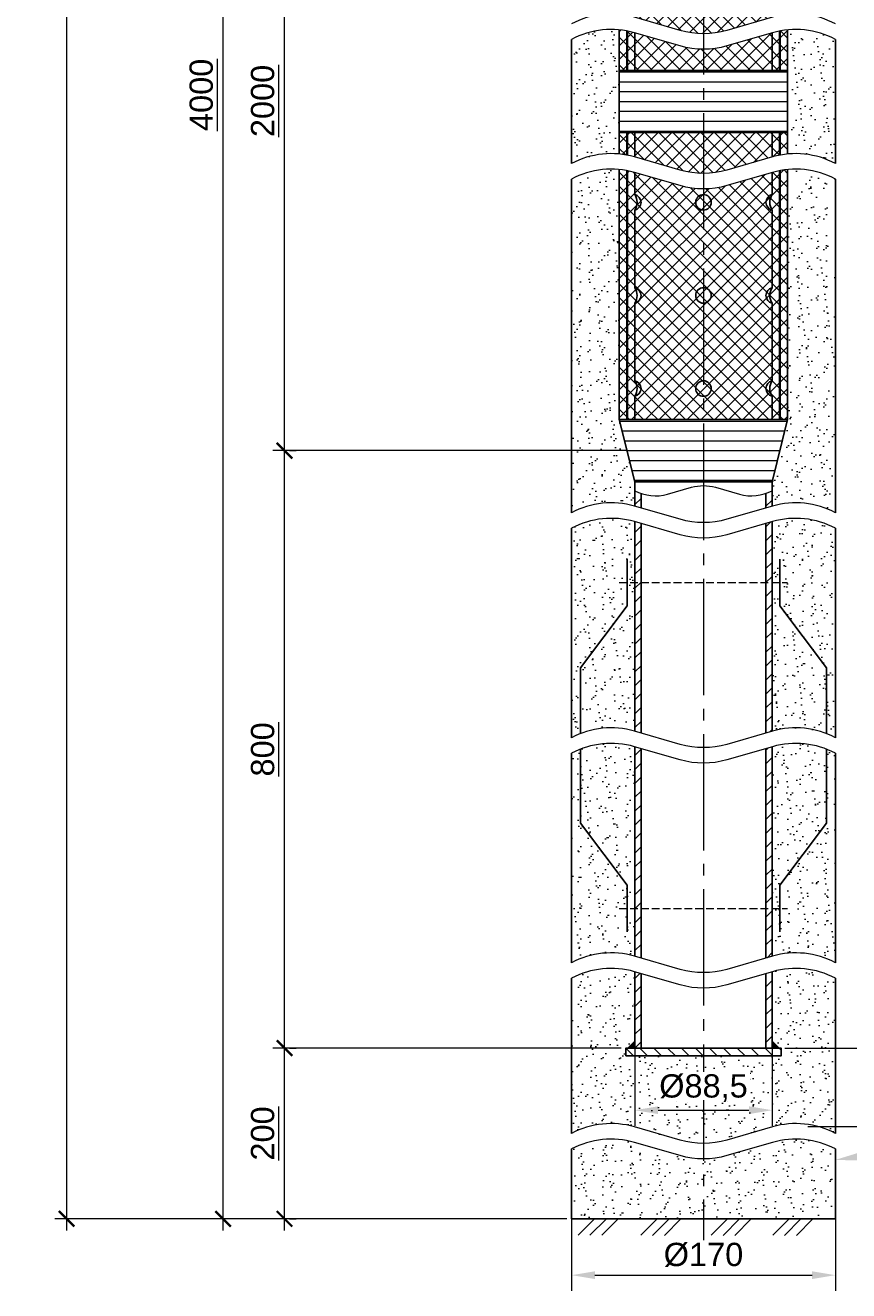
# Model space of a CAD drawing. Header units: millimetres. Extents: x 15422 to 23145, y 7709 to 14779.
# Tile 1 of 12: x 18801 to 19332, y 7709 to 8524. Entities that reach past the tile are written whole.
import ezdxf
from ezdxf import colors
from ezdxf.entities.mleader import LeaderData, LeaderLine
from ezdxf.math import Vec2, Vec3

# ---------------------------------------------------------------- set-up
doc = ezdxf.new("R2010")
doc.units = ezdxf.units.MM
doc.linetypes.add('Штриховая_ГОСТ', pattern=[7, 5, -2])
doc.linetypes.add('Штрихпунктирная_ГОСТ', pattern=[20, 15, -1.75, 1.5, -1.75])
for name, color, linetype, lineweight in [('Выноски', 2, 'Continuous', 9), ('Грунт коренной', 33, 'Грунт_естественный_ГОСТ1', 13), ('ГТО-2 Маскировка', 9, 'Continuous', 13), ('ГТО-2 Обрыв криволинейный', 254, 'Continuous', 13), ('Линия основная', 4, 'Continuous', 25), ('Оси', 1, 'Штрихпунктирная_ГОСТ', 13), ('Размеры', 2, 'Continuous', 9), ('сварка', 142, 'Continuous', 20), ('Штриховая линия', 7, 'Штриховая_ГОСТ', 13), ('Штриховка', 251, 'Continuous', 9)]:
    doc.layers.add(name, color=color, linetype=linetype, lineweight=lineweight)
doc.styles.add('ГТО-2', font='arial.ttf')
doc.styles.add('КИА', font='arial.ttf')
doc.linetypes.add('Грунт_естественный_ГОСТ1', pattern='A,1.4142,[2,Форма_КИА.shx,S=2.1213,R=0,X=1.77,Y=0],1.4142,[2,Форма_КИА.shx,S=2.1213,R=0,X=1.77,Y=0],1.4142,[2,Форма_КИА.shx,S=2.1213,R=0,X=1.77,Y=0],1.4142', length=5.6568)
doc.linetypes.add('Грунт_естественный_ГОСТ2', pattern='A,2.56066,[130,ltypeshp,S=1.5,R=45,X=0,Y=-1.06066],1.5,[130,ltypeshp,S=1.5,R=45,X=0,Y=-1.06066],1.5,[130,ltypeshp,S=1.5,R=45,X=0,Y=-1.06066],0.43934', length=6)
doc.dimstyles.new('ГТО-2 КИА стрелки', dxfattribs={"dimtxt": 3, "dimasz": 3, "dimexe": 2, "dimexo": 0, "dimgap": 1, "dimtad": 1, "dimzin": 9, "dimtxsty": 'ГТО-2', "dimcen": 5, "dimdle": 2, "dimclrd": 256, "dimclre": 256, "dimclrt": 256, "dimadec": 0, "dimazin": 0, "dimtfac": 1, "dimtmove": 0, "dimatfit": 3, "dimfxl": 1, "dimtfill": 1, "dimlwd": -1, "dimlwe": -1, "dimarcsym": 2})
doc.dimstyles.new('КИА', dxfattribs={"dimtxt": 3, "dimasz": 2, "dimexe": 1.5, "dimexo": 0, "dimgap": 1, "dimtad": 1, "dimdec": 0, "dimzin": 9, "dimtxsty": 'КИА', "dimblk": 'ARCHTICK', "dimcen": 3, "dimdle": 1.5, "dimclrd": 256, "dimclre": 256, "dimclrt": 256, "dimadec": 0, "dimazin": 0, "dimtfac": 1, "dimtdec": 0, "dimtmove": 0, "dimatfit": 3, "dimfxl": 1, "dimtfill": 1, "dimlwd": -1, "dimlwe": -1, "dimarcsym": 2})
pattern_1 = [(127.5, (-1e-11, -157.413), (-12.235331, -0.400008), [0, -9.652, 0, -10.795, 0, -10.31875]), (97.5, (-1e-11, -157.413), (-17.920628, 11.238082), [0, -5.207, 0, -8.6995, 0, -3.33375]), (57.5, (-1e-11, -165.223), (-0.0359296, 19.774809), [0, -3.175, 0, -11.43, 0, -14.9225]), (47.5, (-1e-11, -165.223), (-5.573233, 19.088911), [0, -1.5875, 0, -7.493, 0, -8.5725])]
pattern_2 = [(45, (-1e-11, -157.413), (-4.490128, 4.490128), [])]

# ---------------------------------------------------------------- blocks, each defined once
blk = doc.blocks.new('_ArchTick')
at = {"color": 0, "linetype": 'ByBlock', "const_width": 0.15}
blk.add_lwpolyline([(-0.5, -0.5), (0.5, 0.5)], dxfattribs=at)
blk = doc.blocks.new('*D7')
at = {"layer": 'Defpoints', "color": 0, "transparency": 16777216}
for p in [(18967.95, 7864.87), (19187.95, 7864.87), (18967.95, 7754.87)]:
    blk.add_point(p, dxfattribs=at)
at = {"layer": 'Размеры', "transparency": 16777216}
for p, q in [((18967.95, 7747.37), (18967.95, 7872.37)), ((19184.8, 7864.87), (18960.45, 7864.87)), ((18971.1, 7754.87), (18975.45, 7754.87))]:
    blk.add_line(p, q, dxfattribs=at)
at = {"layer": 'Размеры', "transparency": 16777216, "xscale": 10, "yscale": 10, "zscale": 10}
for p, rotation in [((18967.95, 7864.87), 90), ((18967.95, 7754.87), 270)]:
    blk.add_blockref('_ArchTick', p, dxfattribs=dict(at, rotation=rotation))
at = {"layer": 'Размеры', "transparency": 16777216, "insert": (18953.92, 7809.87), "char_height": 15, "attachment_point": 5, "rotation": 90, "style": 'КИА', "bg_fill": 3, "box_fill_scale": 1.1, "bg_fill_color": 256, "bg_fill_true_color": 13158600, "bg_fill_transparency": 0}
blk.add_mtext('{\\L200}', dxfattribs=at)
blk = doc.blocks.new('*D8')
at = {"layer": 'Defpoints', "color": 0, "transparency": 16777216}
for p in [(18967.95, 8249.87), (19237.95, 8249.87), (18967.95, 7864.87)]:
    blk.add_point(p, dxfattribs=at)
at = {"layer": 'Размеры', "transparency": 16777216}
for p, q in [((18967.95, 7857.37), (18967.95, 8257.37)), ((19234.8, 8249.87), (18960.45, 8249.87)), ((18971.1, 7864.87), (18975.45, 7864.87))]:
    blk.add_line(p, q, dxfattribs=at)
at = {"layer": 'Размеры', "transparency": 16777216, "xscale": 10, "yscale": 10, "zscale": 10}
for p, rotation in [((18967.95, 8249.87), 90), ((18967.95, 7864.87), 270)]:
    blk.add_blockref('_ArchTick', p, dxfattribs=dict(at, rotation=rotation))
at = {"layer": 'Размеры', "transparency": 16777216, "insert": (18953.92, 8057.37), "char_height": 15, "attachment_point": 5, "rotation": 90, "style": 'КИА', "bg_fill": 3, "box_fill_scale": 1.1, "bg_fill_color": 256, "bg_fill_true_color": 13158600, "bg_fill_transparency": 0}
blk.add_mtext('{\\L800}', dxfattribs=at)
blk = doc.blocks.new('*D9')
at = {"layer": 'Defpoints', "color": 0, "transparency": 16777216}
for p in [(18967.95, 8700.56), (19188.24, 8700.56), (18967.95, 8249.87)]:
    blk.add_point(p, dxfattribs=at)
at = {"layer": 'Размеры', "transparency": 16777216}
for p, q in [((19185.09, 8700.56), (18960.45, 8700.56)), ((18967.95, 8242.37), (18967.95, 8708.06)), ((18971.1, 8249.87), (18975.45, 8249.87))]:
    blk.add_line(p, q, dxfattribs=at)
at = {"layer": 'Размеры', "transparency": 16777216, "xscale": 10, "yscale": 10, "zscale": 10}
for p, rotation in [((18967.95, 8700.56), 90), ((18967.95, 8249.87), 270)]:
    blk.add_blockref('_ArchTick', p, dxfattribs=dict(at, rotation=rotation))
at = {"layer": 'Размеры', "transparency": 16777216, "insert": (18953.92, 8475.21), "char_height": 15, "attachment_point": 5, "rotation": 90, "style": 'КИА', "bg_fill": 3, "box_fill_scale": 1.1, "bg_fill_color": 256, "bg_fill_true_color": 13158600, "bg_fill_transparency": 0}
blk.add_mtext('{\\L2000}', dxfattribs=at)
blk = doc.blocks.new('*D12')
at = {"layer": 'Defpoints', "color": 0, "transparency": 16777216}
for p in [(18928.39, 9203.4), (19152.95, 9203.4), (19152.95, 7754.87)]:
    blk.add_point(p, dxfattribs=at)
at = {"layer": 'Размеры', "transparency": 16777216}
for p, q in [((18928.39, 7747.37), (18928.39, 9210.9)), ((19149.8, 9203.4), (18920.89, 9203.4)), ((19149.8, 7754.87), (18920.89, 7754.87))]:
    blk.add_line(p, q, dxfattribs=at)
at = {"layer": 'Размеры', "transparency": 16777216, "xscale": 10, "yscale": 10, "zscale": 10}
for p, rotation in [((18928.39, 9203.4), 90), ((18928.39, 7754.87), 270)]:
    blk.add_blockref('_ArchTick', p, dxfattribs=dict(at, rotation=rotation))
at = {"layer": 'Размеры', "transparency": 16777216, "insert": (18914.36, 8479.14), "char_height": 15, "attachment_point": 5, "rotation": 90, "style": 'КИА', "bg_fill": 3, "box_fill_scale": 1.1, "bg_fill_color": 256, "bg_fill_true_color": 13158600, "bg_fill_transparency": 0}
blk.add_mtext('{\\L4000}', dxfattribs=at)
blk = doc.blocks.new('*D14')
at = {"layer": 'Defpoints', "color": 0, "transparency": 16777216}
for p in [(18967.35, 9740.03), (18827.52, 7754.87), (18928.39, 7754.87)]:
    blk.add_point(p, dxfattribs=at)
at = {"layer": 'Размеры', "transparency": 16777216}
for p, q in [((18827.52, 9747.53), (18827.52, 7747.37)), ((18964.2, 9740.03), (18820.02, 9740.03)), ((18925.24, 7754.87), (18820.02, 7754.87))]:
    blk.add_line(p, q, dxfattribs=at)
at = {"layer": 'Размеры', "transparency": 16777216, "xscale": 10, "yscale": 10, "zscale": 10}
for p, rotation in [((18827.52, 9740.03), 90), ((18827.52, 7754.87), 270)]:
    blk.add_blockref('_ArchTick', p, dxfattribs=dict(at, rotation=rotation))
at = {"layer": 'Размеры', "transparency": 16777216, "insert": (18815.02, 8915.54), "char_height": 15, "attachment_point": 5, "rotation": 90, "style": 'КИА', "bg_fill": 3, "box_fill_scale": 1.1, "bg_fill_color": 256, "bg_fill_true_color": 13158600, "bg_fill_transparency": 0}
blk.add_mtext('H{\\H0.7x;\\S^ скв;}', dxfattribs=at)
blk = doc.blocks.new('*D15')
at = {"layer": 'Defpoints', "color": 0, "transparency": 16777216}
for p in [(19287.2, 8807.64), (19287.2, 7864.87), (19415.45, 7864.87)]:
    blk.add_point(p, dxfattribs=at)
at = {"layer": 'Размеры', "transparency": 16777216}
for p, q in [((19415.45, 8815.14), (19415.45, 7857.37)), ((19290.35, 8807.64), (19422.95, 8807.64)), ((19290.35, 7864.87), (19422.95, 7864.87))]:
    blk.add_line(p, q, dxfattribs=at)
at = {"layer": 'Размеры', "transparency": 16777216, "xscale": 10, "yscale": 10, "zscale": 10}
for p, rotation in [((19415.45, 8807.64), 90), ((19415.45, 7864.87), 270)]:
    blk.add_blockref('_ArchTick', p, dxfattribs=dict(at, rotation=rotation))
at = {"layer": 'Размеры', "transparency": 16777216, "insert": (19400.61, 8336.25), "char_height": 15, "attachment_point": 5, "rotation": 90, "style": 'КИА', "bg_fill": 3, "box_fill_scale": 1.1, "bg_fill_color": 256, "bg_fill_true_color": 13158600, "bg_fill_transparency": 0}
blk.add_mtext('{\\L3000} (фильтровая часть)', dxfattribs=at)
blk = doc.blocks.new('PSK_Svarka')
blk.add_solid([(0, 0), (-0.707107, 0.707107), (0.707107, 0.707107)])
blk = doc.blocks.new('*U5')
at = {"layer": 'ГТО-2 Обрыв криволинейный'}
blk.add_lwpolyline([(34, 0, 0.195164), (25.89, 0.85), (20.01, -0.85, -0.141435), (13.99, -0.85), (8.11, 0.85, 0.195164), (0, 0)], format="xyb", dxfattribs=at)
blk = doc.blocks.new('*U24')
at = {"layer": 'ГТО-2 Обрыв криволинейный'}
blk.add_lwpolyline([(-17.7, 0, 0.195164), (-13.48, -0.44), (-10.41, 0.44, -0.141435), (-7.29, 0.44), (-4.22, -0.44, 0.195164), (0, 0)], format="xyb", dxfattribs=at)
blk = doc.blocks.new('*D25')
at = {"layer": 'Defpoints', "color": 0, "transparency": 16777216}
for p in [(19193.7, 7864.87), (19282.2, 7864.87), (19282.2, 7824.87)]:
    blk.add_point(p, dxfattribs=at)
at = {"layer": 'Размеры', "transparency": 16777216}
for p, q in [((19193.7, 7864.87), (19193.7, 7814.87)), ((19282.2, 7864.87), (19282.2, 7814.87)), ((19208.7, 7824.87), (19267.2, 7824.87))]:
    blk.add_line(p, q, dxfattribs=at)
for points in [[(19208.7, 7827.37), (19208.7, 7822.37), (19193.7, 7824.87)], [(19267.2, 7827.37), (19267.2, 7822.37), (19282.2, 7824.87)]]:
    blk.add_solid(points, dxfattribs=at)
at = {"layer": 'Размеры', "transparency": 16777216, "insert": (19237.95, 7839.13), "char_height": 15, "attachment_point": 5, "style": 'ГТО-2', "bg_fill": 3, "box_fill_scale": 1.1, "bg_fill_color": 256, "bg_fill_true_color": 13158600, "bg_fill_transparency": 0}
blk.add_mtext('%%C88,5', dxfattribs=at)
blk = doc.blocks.new('*D26')
at = {"layer": 'Defpoints', "color": 0, "transparency": 16777216}
for p in [(19152.95, 7754.87), (19322.95, 7754.87), (19322.95, 7718.56)]:
    blk.add_point(p, dxfattribs=at)
at = {"layer": 'Размеры', "color": 7, "transparency": 16777216}
for p, q in [((19152.95, 7754.87), (19152.95, 7708.56)), ((19322.95, 7754.87), (19322.95, 7708.56)), ((19167.95, 7718.56), (19307.95, 7718.56))]:
    blk.add_line(p, q, dxfattribs=at)
for points in [[(19167.95, 7721.06), (19167.95, 7716.06), (19152.95, 7718.56)], [(19307.95, 7721.06), (19307.95, 7716.06), (19322.95, 7718.56)]]:
    blk.add_solid(points, dxfattribs=at)
at = {"layer": 'Размеры', "color": 7, "transparency": 16777216, "insert": (19237.95, 7731.64), "char_height": 15, "attachment_point": 5, "style": 'ГТО-2', "bg_fill": 3, "box_fill_scale": 1.1, "bg_fill_color": 256, "bg_fill_true_color": 13158600, "bg_fill_transparency": 0}
blk.add_mtext('%%C170', dxfattribs=at)

msp = doc.modelspace()

# ---------------------------------------------------------------- hatches: boundary and pattern name
at = {"layer": 'Штриховка'}
h = msp.add_hatch(dxfattribs=at)
h.set_pattern_fill('ANSI31', color=256, scale=2)
h.paths.add_polyline_path([(19278.1963468, 8375.535026, 0.0387528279), (19282.1963468, 8377.2854073), (19282.1963468, 8371.4707564), (19278.1963468, 8370.3161773)])
h = msp.add_hatch(dxfattribs=at)
h.set_pattern_fill('ANSI31', color=256, scale=2)
h.set_pattern_definition([(45, (19280.223, 8216.054), (-4.49, 4.49), [])])
edge = h.paths.add_edge_path()
edge.add_arc((19268.9213468, 8248.9484305), 28.209375, 289.195435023, 298.0724869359)
edge.add_line((19282.1963468, 8224.0578055), (19282.1963468, 8214.0578055))
edge.add_line((19282.1963468, 8214.0578055), (19278.1963468, 8212.9032264))
edge.add_line((19278.1963468, 8212.9032264), (19278.1963468, 8222.3074243))
h = msp.add_hatch(dxfattribs=at)
h.set_pattern_fill('ANSI31', color=256, scale=2)
h.set_pattern_definition(pattern_2)
h.paths.add_polyline_path([(19282.1963468, 8204.0578055), (19278.1963468, 8202.9032264), (19278.1963468, 8067.9032264), (19282.1963468, 8069.0578055)])
h = msp.add_hatch(dxfattribs=at)
h.set_pattern_fill('ANSI31', color=256, scale=2)
h.set_pattern_definition(pattern_2)
h.paths.add_polyline_path([(19282.1963468, 8059.0578055), (19278.1963468, 8057.9032264), (19278.1963468, 7922.9032264), (19282.1963468, 7924.0578055)])
h = msp.add_hatch(dxfattribs=at)
h.set_pattern_fill('ANSI31', color=256, scale=2)
h.set_pattern_definition(pattern_2)
h.paths.add_polyline_path([(19282.1963468, 7909.8724564), (19282.1963468, 7914.0578055), (19278.1963468, 7912.9032264), (19278.1963468, 7909.8724564), (19278.1963468, 7864.8724564), (19282.1963468, 7864.8724564)])

# ---------------------------------------------------------------- linework, layer by layer
msp.add_circle((19237.9463468, 8474.8724564), 5)
for centre, start, end in [((19192.5713468, 8474.8724564), 282.6803834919, 77.3196165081), ((19283.3213468, 8474.8724564), 102.6803834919, 257.3196165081)]:
    msp.add_arc(centre, 5.125, start, end)
at = {"layer": 'Грунт коренной', "linetype": 'Грунт_естественный_ГОСТ2', "ltscale": 5}
for p, q in [((19322.9463468, 7754.8724564), (19322.9463468, 7799.8724564)), ((19208.0919028, 7754.8724564), (19197.5272613, 7744.2750635)), ((19215.7411773, 7754.8320457), (19205.1765358, 7744.2346528)), ((19223.3499541, 7754.8320457), (19212.7853126, 7744.2346528)), ((19253.4623304, 7754.8724564), (19242.8976889, 7744.2750635)), ((19261.1116049, 7754.8320457), (19250.5469634, 7744.2346528)), ((19268.7203817, 7754.8320457), (19258.1557402, 7744.2346528)), ((19293.1325341, 7754.8724564), (19282.5678926, 7744.2750635)), ((19300.7818086, 7754.8320457), (19290.2171672, 7744.2346528)), ((19308.3905854, 7754.8320457), (19297.825944, 7744.2346528))]:
    msp.add_line(p, q, dxfattribs=at)
at = {"layer": 'Линия основная', "lineweight": 35}
msp.add_line((19188.6963468, 8440.2691911), (19188.6963468, 8520.2691911), dxfattribs=at)
at = {"layer": 'Линия основная'}
for p, q in [((19193.6963468, 8439.0578055), (19193.6963468, 8519.0578055)), ((19282.1963468, 8439.0578055), (19282.1963468, 8519.0578055)), ((19193.6963468, 8414.8724564), (19193.6963468, 8429.0578055)), ((19282.1963468, 8414.8724564), (19282.1963468, 8429.0578055)), ((19193.6963468, 8354.8724564), (19193.6963468, 8404.8724564)), ((19282.1963468, 8354.8724564), (19282.1963468, 8404.8724564)), ((19193.6963468, 8294.8724564), (19193.6963468, 8344.8724564)), ((19282.1963468, 8294.8724564), (19282.1963468, 8344.8724564)), ((19282.1963468, 8214.0578055), (19282.1963468, 8284.8724564)), ((19278.1963468, 8212.9032264), (19278.1963468, 8222.3074243)), ((19278.1963468, 8067.9032264), (19278.1963468, 8202.9032264)), ((19282.1963468, 8069.0578055), (19282.1963468, 8204.0578055)), ((19278.1963468, 7922.9032264), (19278.1963468, 8057.9032264)), ((19282.1963468, 7924.0578055), (19282.1963468, 8059.0578055)), ((19278.1963468, 7909.8724564), (19278.1963468, 7912.9032264)), ((19278.1963468, 7864.8724564), (19278.1963468, 7909.8724564)), ((19282.1963468, 7909.8724564), (19282.1963468, 7914.0578055)), ((19282.1963468, 7864.8724564), (19282.1963468, 7909.8724564)), ((19322.9463468, 7754.8724564), (19322.9463468, 7799.8724564))]:
    msp.add_line(p, q, dxfattribs=at)
msp.add_lwpolyline([(19183.6963468, 8520.9925315), (19183.6963468, 8440.9925315)], dxfattribs=at)
for centre in [(19237.9463468, 8409.8724564), (19237.9463468, 8349.8724564), (19237.9463468, 8289.8724564)]:
    msp.add_circle(centre, 5, dxfattribs=at)
for centre, radius, start, end in [((19192.5713468, 8409.8724564), 5.125, 282.6803834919, 77.3196165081), ((19186.1130135, 8409.8724564), 9.0833333, 326.6015115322, 33.3984884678), ((19283.3213468, 8409.8724564), 5.125, 102.6803834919, 257.3196165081), ((19289.7796801, 8409.8724564), 9.0833333, 146.6015115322, 213.398488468), ((19192.5713468, 8349.8724564), 5.125, 282.6803834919, 77.3196165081), ((19186.1130135, 8349.8724564), 9.0833333, 326.6015115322, 33.3984884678), ((19283.3213468, 8349.8724564), 5.125, 102.6803834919, 257.3196165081), ((19289.7796801, 8349.8724564), 9.0833333, 146.6015115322, 213.398488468), ((19192.5713468, 8289.8724564), 5.125, 282.6803834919, 77.3196165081), ((19186.1130135, 8289.8724564), 9.0833333, 326.6015115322, 33.3984884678), ((19283.3213468, 8289.8724564), 5.125, 102.6803834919, 257.3196165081), ((19289.7796801, 8289.8724564), 9.0833333, 146.6015115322, 213.398488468)]:
    msp.add_arc(centre, radius, start, end, dxfattribs=at)

# ---------------------------------------------------------------- dimensions: what is measured, and where the dimension line sits
at = {"layer": 'Размеры'}
for base, p1, p2, text, picture, middle in [((19415.4463468, 7864.8724564), (19287.1963468, 8807.6360484), (19287.1963484, 7864.8724564), '{\\L3000} (фильтровая часть)', '*D15', (19400.6134682, 8336.2542524)), ((18967.9463468, 8249.8724564), (18967.9463468, 7864.8724564), (19237.9463468, 8249.8724564), '{\\L800}', '*D8', (18953.915651, 8057.3724564))]:
    dim = msp.add_linear_dim(base=base, p1=p1, p2=p2, angle=90, text=text, dimstyle='КИА', override={"dimexo": 0.63}, dxfattribs=at)
    dim.commit()
    dim.dimension.update_dxf_attribs({"geometry": picture, "text_midpoint": middle})

# ---------------------------------------------------------------- leaders
at = {"layer": 'Выноски'}
ml = msp.add_multileader_mtext('Standard', dxfattribs=at)
ml.set_content('Стенка скважины', color=256, style='ГТО-2')
ml.set_leader_properties(color=256, linetype='ByLayer', lineweight=-1)
ml.build(insert=Vec2(0, 0))
ml.multileader.update_dxf_attribs({"text_left_attachment_type": 6, "text_right_attachment_type": 6, "dogleg_length": 1, "arrow_head_size": 15, "scale": 5})
ctx = ml.context
ctx.base_point, ctx.scale, ctx.char_height, ctx.arrow_head_size, ctx.landing_gap_size, ctx.plane_origin = Vec3(19483.8476647, 7814.0457216), 5, 15, 15, 0, Vec3(19302.1604996, 7792.8525294)
ctx.left_attachment, ctx.right_attachment = 6, 6
notes = []
notes.append((ctx, [(0, (1, 1, 0), (19478.8476647, 7814.0457216), (1, 0), 5, [(0, [(19322.9463468, 7792.8525294)], 0, [])])]))
ctx.mtext.insert, ctx.mtext.flow_direction = Vec3(19483.8476647, 7832.0457216), 5
for ctx, leaders in notes:
    for number, flags, end, landing, length, lines in leaders:
        leader = LeaderData()
        leader.index, (leader.has_last_leader_line, leader.has_dogleg_vector, leader.attachment_direction) = number, flags
        leader.last_leader_point, leader.dogleg_vector, leader.dogleg_length = Vec3(end), Vec3(landing), length
        for number, points, colour, breaks in lines:
            line = LeaderLine()
            line.index, line.vertices, line.color, line.breaks = number, Vec3.list(points), colors.encode_raw_color(colour), breaks
            leader.lines.append(line)
        ctx.leaders.append(leader)

# ---------------------------------------------------------------- next in the draw order: hatches: boundary and pattern name
at = {"layer": 'Штриховка'}
h = msp.add_hatch(dxfattribs=at)
h.set_pattern_fill('ANSI37', color=252, scale=2)
h.set_pattern_definition([(45, (6712.905, 5701.9105), (-4.490128, 4.490128), []), (135, (6712.905, 5701.9105), (-4.490128, -4.490128), [])])
edge = h.paths.add_edge_path()
edge.add_arc((19178.4463468, 8477.0599564), 54.1875, 73.8994924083, 84.4401302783)
edge.add_line((19183.6963468, 8530.9925315), (19183.6963468, 8682.3724564))
edge.add_line((19183.6963468, 8682.3724564), (19188.5271421, 8701.6956374))
edge.add_line((19188.5271421, 8701.6956374), (19287.3655515, 8701.6956374))
edge.add_line((19287.3655515, 8701.6956374), (19292.1963468, 8682.3724564))
edge.add_line((19292.1963468, 8682.3724564), (19292.1963468, 8530.9925315))
edge.add_arc((19297.4463468, 8477.0599564), 54.1875, 95.5598697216, 106.1005075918)
edge.add_line((19282.4188978, 8529.1220437), (19252.9737958, 8520.6228691))
edge.add_arc((19237.9463468, 8572.6849564), 54.1875, 253.8994924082, 286.1005075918, ccw=False)
edge.add_line((19222.9188978, 8520.6228691), (19193.4737958, 8529.1220437))
h = msp.add_hatch(dxfattribs=at)
h.set_pattern_fill('ANSI37', color=252, scale=2)
h.set_pattern_definition([(45, (6712.905, 6475.087), (-4.490128, 4.490128), []), (135, (6712.905, 6475.087), (-4.490128, -4.490128), [])])
edge = h.paths.add_edge_path()
edge.add_arc((19178.4463468, 8467.0599564), 54.1875, 73.8994924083, 84.4401302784)
edge.add_line((19183.6963468, 8520.9925315), (19183.6963468, 8440.9925315))
edge.add_arc((19178.4463468, 8387.0599564), 54.1875, 73.8994924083, 84.4401302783, ccw=False)
edge.add_line((19193.4737958, 8439.1220437), (19222.9188978, 8430.6228691))
edge.add_arc((19237.9463468, 8482.6849564), 54.1875, 253.8994924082, 286.1005075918)
edge.add_line((19252.9737958, 8430.6228691), (19282.4188978, 8439.1220437))
edge.add_arc((19297.4463468, 8387.0599564), 54.1875, 95.5598697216, 106.1005075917, ccw=False)
edge.add_line((19292.1963468, 8440.9925315), (19292.1963468, 8520.9925315))
edge.add_arc((19297.4463468, 8467.0599564), 54.1875, 95.5598697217, 106.1005075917)
edge.add_line((19282.4188978, 8519.1220437), (19252.9737958, 8510.6228691))
edge.add_arc((19237.9463468, 8562.6849564), 54.1875, 253.8994924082, 286.1005075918, ccw=False)
edge.add_line((19222.9188978, 8510.6228691), (19193.4737958, 8519.1220437))
h = msp.add_hatch(dxfattribs=at)
h.set_pattern_fill('AR-SAND', color=256, scale=0.25, angle=90)
h.set_pattern_definition(pattern_1)
h.paths.add_polyline_path([(19292.1963468, 8440.9925315, -0.1478114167), (19322.9463468, 8434.8724564), (19322.9463468, 8514.8724564, 0.1478114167), (19292.1963468, 8520.9925315)])
h = msp.add_hatch(dxfattribs=at)
h.set_pattern_fill('AR-SAND', color=256, scale=0.25, angle=90)
h.set_pattern_definition(pattern_1)
h.paths.add_polyline_path([(19322.9463468, 8424.8724564, 0.1478114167), (19292.1963468, 8430.9925315), (19292.1963468, 8269.8724564), (19287.1963468, 8249.8724564), (19282.1963468, 8229.8724564), (19282.1963468, 8214.0578055), (19282.4188978, 8214.1220437, -0.1951637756), (19322.9463468, 8209.8724564)])
h = msp.add_hatch(dxfattribs=at)
h.set_pattern_fill('ANSI37', color=252, scale=2)
h.set_pattern_definition([(45, (6712.905, 7250.087), (-4.490128, 4.490128), []), (135, (6712.905, 7250.087), (-4.490128, -4.490128), [])])
edge = h.paths.add_edge_path()
edge.add_arc((19178.4463468, 8377.0599564), 54.1875, 73.8994924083, 84.4401302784)
edge.add_line((19183.6963468, 8430.9925315), (19183.6963468, 8269.8724564))
edge.add_line((19183.6963468, 8269.8724564), (19188.6963468, 8249.8724564))
edge.add_line((19188.6963468, 8249.8724564), (19287.1963468, 8249.8724564))
edge.add_line((19287.1963468, 8249.8724564), (19292.1963468, 8269.8724564))
edge.add_line((19292.1963468, 8269.8724564), (19292.1963468, 8430.9925315))
edge.add_arc((19297.4463468, 8377.0599564), 54.1875, 95.5598697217, 106.1005075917)
edge.add_line((19282.4188978, 8429.1220437), (19252.9737958, 8420.6228691))
edge.add_arc((19237.9463468, 8472.6849564), 54.1875, 253.8994924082, 286.1005075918, ccw=False)
edge.add_line((19222.9188978, 8420.6228691), (19193.4737958, 8429.1220437))
h = msp.add_hatch(dxfattribs=at)
h.set_pattern_fill('ANSI31', color=256, scale=2)
h.set_pattern_definition(pattern_2)
edge = h.paths.add_edge_path()
edge.add_arc((19206.9713468, 8248.9484305), 28.209375, 241.9275130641, 250.804564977, ccw=False)
edge.add_line((19193.6963468, 8224.0578055), (19193.6963468, 8214.0578055))
edge.add_line((19193.6963468, 8214.0578055), (19197.6963468, 8212.9032264))
edge.add_line((19197.6963468, 8212.9032264), (19197.6963468, 8222.3074243))
h = msp.add_hatch(dxfattribs=at)
h.set_pattern_fill('ANSI31', color=256, scale=2)
h.set_pattern_definition(pattern_2)
h.paths.add_polyline_path([(19197.6963468, 8202.9032264), (19193.6963468, 8204.0578055), (19193.6963468, 8069.0578055), (19197.6963468, 8067.9032264)])
h = msp.add_hatch(dxfattribs=at)
h.set_pattern_fill('AR-SAND', color=256, scale=0.25, angle=90)
h.set_pattern_definition(pattern_1)
h.paths.add_polyline_path([(19322.9463468, 8199.8724564, 0.196274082), (19282.1963468, 8204.0572895), (19282.1963468, 8069.0578055), (19282.4188978, 8069.1220437, -0.1951637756), (19322.9463468, 8064.8724564)])
h = msp.add_hatch(dxfattribs=at)
h.set_pattern_fill('ANSI31', color=256, scale=2)
h.set_pattern_definition(pattern_2)
h.paths.add_polyline_path([(19193.6963468, 7924.0578055), (19197.6963468, 7922.9032264), (19197.6963468, 8057.9032264), (19193.6963468, 8059.0578055)])
h = msp.add_hatch(dxfattribs=at)
h.set_pattern_fill('AR-SAND', color=256, scale=0.25, angle=90)
h.set_pattern_definition(pattern_1)
h.paths.add_polyline_path([(19322.9463468, 8054.8724564, 0.196274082), (19282.1963468, 8059.0572895), (19282.1963468, 7924.0578055), (19282.4188978, 7924.1220437, -0.1951637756), (19322.9463468, 7919.8724564)])
h = msp.add_hatch(dxfattribs=at)
h.set_pattern_fill('ANSI31', color=256, scale=2)
h.set_pattern_definition(pattern_2)
h.paths.add_polyline_path([(19193.6963468, 7864.8724564), (19197.6963468, 7864.8724564), (19197.6963468, 7909.8724564), (19197.6963468, 7912.9032264), (19193.6963468, 7914.0578055), (19193.6963468, 7909.8724564)])

# ---------------------------------------------------------------- next in the draw order: linework, layer by layer
at = {"layer": 'Грунт коренной', "linetype": 'Грунт_естественный_ГОСТ2', "ltscale": 5}
for p, q in [((19322.9463468, 8434.8724564), (19322.9463468, 8514.8724564)), ((19322.9463468, 8209.8724564), (19322.9463468, 8424.8724564)), ((19322.9463468, 8064.8724564), (19322.9463468, 8199.8724564)), ((19322.9463468, 7919.8724564), (19322.9463468, 8054.8724564)), ((19322.9463468, 7809.8724564), (19322.9463468, 7909.8724564))]:
    msp.add_line(p, q, dxfattribs=at)
at = {"layer": 'Линия основная', "lineweight": 35}
for p, q in [((19287.1963468, 8440.2691911), (19287.1963468, 8520.2691911)), ((19188.6963468, 8254.8724564), (19188.6963468, 8430.2691911)), ((19287.1963468, 8254.8724564), (19287.1963468, 8430.2691911))]:
    msp.add_line(p, q, dxfattribs=at)
at = {"layer": 'Линия основная'}
for p, q in [((19322.9463468, 8434.8724564), (19322.9463468, 8514.8724564)), ((19322.9463468, 8209.8724564), (19322.9463468, 8424.8724564)), ((19193.6963468, 8214.0578055), (19193.6963468, 8284.8724564)), ((19197.6963468, 8212.9032264), (19197.6963468, 8222.3074243)), ((19193.6963468, 8069.0578055), (19193.6963468, 8204.0578055)), ((19197.6963468, 8067.9032264), (19197.6963468, 8202.9032264)), ((19322.9463468, 8064.8724564), (19322.9463468, 8199.8724564)), ((19193.6963468, 7924.0578055), (19193.6963468, 8059.0578055)), ((19197.6963468, 7922.9032264), (19197.6963468, 8057.9032264)), ((19322.9463468, 7919.8724564), (19322.9463468, 8054.8724564)), ((19193.6963468, 7909.8724564), (19193.6963468, 7914.0578055)), ((19193.6963468, 7864.8724564), (19193.6963468, 7909.8724564)), ((19197.6963468, 7909.8724564), (19197.6963468, 7912.9032264)), ((19197.6963468, 7864.8724564), (19197.6963468, 7909.8724564)), ((19322.9463468, 7809.8724564), (19322.9463468, 7909.8724564))]:
    msp.add_line(p, q, dxfattribs=at)
for points in [[(19292.1963468, 8440.9925315), (19292.1963468, 8520.9925315)], [(19183.6963468, 8430.9925315), (19183.6963468, 8269.8724564), (19188.6963468, 8249.8724564), (19287.1963468, 8249.8724564), (19292.1963468, 8269.8724564), (19292.1963468, 8430.9925315)], [(19158.6963468, 8067.5200659), (19158.6963468, 8109.8724564), (19188.6963468, 8149.8724564), (19188.6963468, 8149.8724564), (19188.6963468, 8179.8724564)], [(19317.1963468, 8067.5200659), (19317.1963468, 8109.8724564), (19287.1963468, 8149.8724564), (19287.1963468, 8149.8724564), (19287.1963468, 8179.8724564)], [(19188.6963468, 7939.8724564), (19188.6963468, 7969.8724564), (19158.6963468, 8009.8724564), (19158.6963468, 8057.5200659)], [(19287.1963468, 7939.8724564), (19287.1963468, 7969.8724564), (19317.1963468, 8009.8724564), (19317.1963468, 8057.5200659)]]:
    msp.add_lwpolyline(points, dxfattribs=at)
at = {"layer": 'Штриховая линия'}
for p, q in [((19183.6963468, 8164.8724564), (19292.1963468, 8164.8724564)), ((19183.6963468, 7954.8724564), (19292.1963468, 7954.8724564))]:
    msp.add_line(p, q, dxfattribs=at)

# ---------------------------------------------------------------- next in the draw order: block references
at = {"layer": 'сварка', "xscale": -5.000000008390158, "yscale": 5.000000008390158, "zscale": 5, "rotation": 315}
msp.add_blockref('PSK_Svarka', (19282.1963468, 7864.8724564), dxfattribs=at)

# ---------------------------------------------------------------- next in the draw order: dimensions: what is measured, and where the dimension line sits
at = {"layer": 'Размеры'}
dim = msp.add_linear_dim(base=(18967.9463468, 7864.8724564), p1=(18967.9463468, 7754.8724564), p2=(19187.9463468, 7864.8724564), angle=90, text='{\\L200}', dimstyle='КИА', override={"dimexo": 0.63}, dxfattribs=at)
dim.commit()
dim.dimension.update_dxf_attribs({"geometry": '*D7', "text_midpoint": (18953.915651, 7809.8724564)})

# ---------------------------------------------------------------- next in the draw order: hatches: boundary and pattern name
at = {"layer": 'Штриховка'}
h = msp.add_hatch(dxfattribs=at)
h.set_pattern_fill('ANSI31', color=256, scale=2, angle=90)
h.set_pattern_definition([(135, (-1e-11, -157.413), (-4.490128, -4.490128), [])])
h.paths.add_polyline_path([(19187.9463468, 7864.8724564), (19187.9463468, 7859.8724564), (19287.9463468, 7859.8724564), (19287.9463468, 7864.8724564)])

# ---------------------------------------------------------------- next in the draw order: linework, layer by layer
at = {"layer": 'Грунт коренной', "linetype": 'Грунт_естественный_ГОСТ2', "ltscale": 5}
for p, q in [((19167.7267748, 7754.9128671), (19157.1621333, 7744.3154741)), ((19175.3760493, 7754.8724564), (19164.8114079, 7744.2750635)), ((19182.9848261, 7754.8724564), (19172.4201847, 7744.2750635))]:
    msp.add_line(p, q, dxfattribs=at)
at = {"layer": 'Линия основная'}
msp.add_lwpolyline([(19187.9463468, 7859.8724564), (19287.9463468, 7859.8724564), (19287.9463468, 7864.8724564), (19187.9463468, 7864.8724564)], close=True, dxfattribs=at)

# ---------------------------------------------------------------- next in the draw order: block references
at = {"layer": 'сварка', "xscale": 5.000000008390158, "yscale": 5.000000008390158, "zscale": 5.000000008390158, "rotation": 44.99999999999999}
msp.add_blockref('PSK_Svarka', (19193.6963468, 7864.8724564), dxfattribs=at)

# ---------------------------------------------------------------- next in the draw order: dimensions: what is measured, and where the dimension line sits
at = {"layer": 'Размеры'}
dim = msp.add_linear_dim(base=(18928.3905034, 9203.4043512), p1=(19152.9463468, 7754.8724564), p2=(19152.9463468, 9203.4043512), angle=90, text='{\\L4000}', dimstyle='КИА', override={"dimexo": 0.63}, dxfattribs=at)
dim.commit()
dim.dimension.update_dxf_attribs({"geometry": '*D12', "text_midpoint": (18914.3598076, 8479.1384038)})

# ---------------------------------------------------------------- next in the draw order: hatches: boundary and pattern name
at = {"layer": 'Штриховка'}
h = msp.add_hatch(dxfattribs=at)
h.set_pattern_fill('AR-SAND', color=256, scale=0.25, angle=90)
h.set_pattern_definition(pattern_1)
h.paths.add_polyline_path([(19152.9463468, 8434.8724564, -0.1478114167), (19183.6963468, 8440.9925315), (19183.6963468, 8520.9925315, 0.1478114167), (19152.9463468, 8514.8724564)])
h = msp.add_hatch(dxfattribs=at)
h.set_pattern_fill('AR-SAND', color=256, scale=0.25, angle=90)
h.set_pattern_definition(pattern_1)
h.paths.add_polyline_path([(19183.6963468, 8269.8724564), (19183.6963468, 8430.9925315, 0.1478114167), (19152.9463468, 8424.8724564), (19152.9463468, 8209.8724564, -0.1951637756), (19193.4737958, 8214.1220437), (19193.6963468, 8214.0578055), (19193.6963468, 8229.8724564)])
h = msp.add_hatch(dxfattribs=at)
h.set_pattern_fill('AR-SAND', color=256, scale=0.25, angle=90)
h.set_pattern_definition(pattern_1)
h.paths.add_polyline_path([(19193.6963468, 8204.0572895, 0.196274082), (19152.9463468, 8199.8724564), (19152.9463468, 8064.8724564, -0.1951637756), (19193.4737958, 8069.1220437), (19193.6963468, 8069.0578055)])
h = msp.add_hatch(dxfattribs=at)
h.set_pattern_fill('AR-SAND', color=256, scale=0.25, angle=90)
h.set_pattern_definition(pattern_1)
h.paths.add_polyline_path([(19193.6963468, 8059.0572895, 0.196274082), (19152.9463468, 8054.8724564), (19152.9463468, 7919.8724564, -0.1951637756), (19193.4737958, 7924.1220437), (19193.6963468, 7924.0578055)])
h = msp.add_hatch(dxfattribs=at)
h.set_pattern_fill('AR-SAND', color=256, scale=0.25, angle=90)
h.set_pattern_definition(pattern_1)
h.paths.add_polyline_path([(19322.9463468, 7809.8724564), (19322.9463468, 7909.8724564, 0.196274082), (19282.1963468, 7914.0572895), (19282.1963468, 7909.8724564), (19282.1963468, 7864.8724564), (19287.9463468, 7864.8724564), (19287.9463468, 7859.8724564), (19187.9463468, 7859.8724564), (19187.9463468, 7864.8724564), (19193.6963468, 7864.8724564), (19193.6963468, 7909.8724564), (19193.6963468, 7914.0572895, 0.196274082), (19152.9463468, 7909.8724564), (19152.9463468, 7809.8724564, -0.1951637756), (19193.4737958, 7814.1220437), (19222.9188978, 7805.6228691, 0.1414353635), (19252.9737958, 7805.6228691), (19282.4188978, 7814.1220437, -0.1951637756)])
h = msp.add_hatch(dxfattribs=at)
h.set_pattern_fill('AR-SAND', color=256, scale=0.25, angle=90)
h.set_pattern_definition(pattern_1)
h.paths.add_polyline_path([(19222.9188978, 7795.6228691), (19193.4737958, 7804.1220437, 0.1951637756), (19152.9463468, 7799.8724564), (19152.9463468, 7754.8724564), (19322.9463468, 7754.8724564), (19322.9463468, 7799.8724564, 0.1951637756), (19282.4188978, 7804.1220437), (19252.9737958, 7795.6228691, -0.1414353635)])

# ---------------------------------------------------------------- next in the draw order: linework, layer by layer
at = {"layer": 'Грунт коренной', "linetype": 'Грунт_естественный_ГОСТ2', "ltscale": 5}
for p, q in [((19152.9463468, 8514.8724564), (19152.9463468, 8434.8724564)), ((19152.9463468, 8424.8724564), (19152.9463468, 8209.8724564)), ((19152.9463468, 8199.8724564), (19152.9463468, 8064.8724564)), ((19152.9463468, 8054.8724564), (19152.9463468, 7919.8724564)), ((19152.9463468, 7909.8724564), (19152.9463468, 7809.8724564)), ((19152.9463468, 7799.8724564), (19152.9463468, 7754.8724564))]:
    msp.add_line(p, q, dxfattribs=at)
at = {"layer": 'Грунт коренной', "ltscale": 5}
msp.add_line((19152.9463468, 7754.8724564), (19322.9463468, 7754.8724564), dxfattribs=at)
at = {"layer": 'Линия основная'}
for p, q in [((19152.9463468, 8434.8724564), (19152.9463468, 8514.8724564)), ((19152.9463468, 8209.8724564), (19152.9463468, 8424.8724564)), ((19152.9463468, 8064.8724564), (19152.9463468, 8199.8724564)), ((19152.9463468, 7919.8724564), (19152.9463468, 8054.8724564)), ((19152.9463468, 7809.8724564), (19152.9463468, 7909.8724564)), ((19152.9463468, 7754.8724564), (19152.9463468, 7799.8724564)), ((19152.9463468, 7754.8724564), (19322.9463468, 7754.8724564))]:
    msp.add_line(p, q, dxfattribs=at)

# ---------------------------------------------------------------- next in the draw order: block references
at = {"layer": 'ГТО-2 Обрыв криволинейный', "xscale": 5, "yscale": 5, "zscale": 5}
for p in [(19152.9463468, 8524.8724564), (19152.9463468, 8514.8724564), (19152.9463468, 8434.8724564), (19152.9463468, 8424.8724564), (19152.9463468, 8209.8724564), (19152.9463468, 8199.8724564), (19152.9463468, 8064.8724564), (19152.9463468, 8054.8724564), (19152.9463468, 7919.8724564), (19152.9463468, 7909.8724564), (19152.9463468, 7809.8724564), (19152.9463468, 7799.8724564)]:
    msp.add_blockref('*U5', p, dxfattribs=at)

# ---------------------------------------------------------------- next in the draw order: dimensions: what is measured, and where the dimension line sits
at = {"layer": 'Размеры'}
dim = msp.add_linear_dim(base=(18827.5218692, 7754.8724564), p1=(18967.3510518, 9740.0306277), p2=(18928.3905034, 7754.8724564), angle=90, text='H{\\H0.7x;\\S^ скв;}', dimstyle='КИА', override={"dimexo": 0.63}, dxfattribs=at)
dim.commit()
dim.dimension.update_dxf_attribs({"geometry": '*D14', "text_midpoint": (18827.5218692, 8915.5354073), "dimtype": 160})

# ---------------------------------------------------------------- next in the draw order: wipeouts: each hides what was drawn before it
for points in [[(19292.1963468, 8494.8724564), (19292.1963468, 8454.8724564), (19183.6963468, 8454.8724564), (19183.6963468, 8494.8724564)], [(19292.1963468, 8269.8724564), (19282.1963468, 8229.8724564), (19193.6963468, 8229.8724564), (19183.6963468, 8269.8724564)]]:
    msp.add_wipeout(points).dxf.layer = 'ГТО-2 Маскировка'

# ---------------------------------------------------------------- next in the draw order: hatches: boundary and pattern name
at = {"layer": 'Штриховка'}
h = msp.add_hatch(dxfattribs=at)
h.set_pattern_fill('ANSI31', color=252, scale=2, angle=315)
h.set_pattern_definition([(0, (19237.9463, 8474.8725), (2e-15, 6.35), [])])
h.paths.add_polyline_path([(19292.1963468, 8494.8724564), (19292.1963468, 8454.8724564), (19183.6963468, 8454.8724564), (19183.6963468, 8494.8724564)])
h = msp.add_hatch(dxfattribs=at)
h.set_pattern_fill('ANSI31', color=252, scale=2, angle=315)
h.set_pattern_definition([(0, (19237.9463, 8249.8725), (2e-15, 6.35), [])])
h.paths.add_polyline_path([(19292.1963468, 8269.8724564), (19282.1963468, 8229.8724564), (19193.6963468, 8229.8724564), (19183.6963468, 8269.8724564)])

# ---------------------------------------------------------------- next in the draw order: linework, layer by layer
at = {"layer": 'Линия основная'}
for points in [[(19292.1963468, 8494.8724564), (19292.1963468, 8454.8724564), (19183.6963468, 8454.8724564), (19183.6963468, 8494.8724564)], [(19292.1963468, 8269.8724564), (19282.1963468, 8229.8724564), (19193.6963468, 8229.8724564), (19183.6963468, 8269.8724564)]]:
    msp.add_lwpolyline(points, close=True, dxfattribs=at)
at = {"layer": 'Оси', "ltscale": 5}
msp.add_line((19237.9463468, 11167.2693832), (19237.9463468, 7739.8724564), dxfattribs=at)

# ---------------------------------------------------------------- next in the draw order: block references
at = {"layer": 'ГТО-2 Обрыв криволинейный', "xscale": 5, "yscale": 5, "zscale": 5}
msp.add_blockref('*U24', (19282.1963468, 8224.0578055), dxfattribs=at)

# ---------------------------------------------------------------- next in the draw order: dimensions: what is measured, and where the dimension line sits
at = {"layer": 'Размеры'}
dim = msp.add_linear_dim(base=(18967.9463468, 8700.5552282), p1=(18967.9463468, 8249.8724564), p2=(19188.2420398, 8700.5552282), angle=90, text='{\\L2000}', dimstyle='КИА', override={"dimexo": 0.63}, dxfattribs=at)
dim.commit()
dim.dimension.update_dxf_attribs({"geometry": '*D9', "text_midpoint": (18953.915651, 8475.2138423)})
dim = msp.add_linear_dim(base=(19282.1963468, 7824.8724564), p1=(19193.6963468, 7864.8724564), p2=(19282.1963468, 7864.8724564), text='%%C<>', dimstyle='ГТО-2 КИА стрелки', dxfattribs=at)
dim.commit()
dim.dimension.update_dxf_attribs({"geometry": '*D25', "text_midpoint": (19237.9463468, 7839.1323472)})
at = {"layer": 'Размеры', "color": 7}
dim = msp.add_linear_dim(base=(19322.9463468, 7718.563187), p1=(19152.9463468, 7754.8724564), p2=(19322.9463468, 7754.8724564), text='%%C<>', dimstyle='ГТО-2 КИА стрелки', override={"dimclrd": 7, "dimclre": 7, "dimclrt": 7}, dxfattribs=at)
dim.commit()
dim.dimension.update_dxf_attribs({"geometry": '*D26', "text_midpoint": (19237.9463468, 7731.6412906)})

doc.saveas('drawing.dxf')
